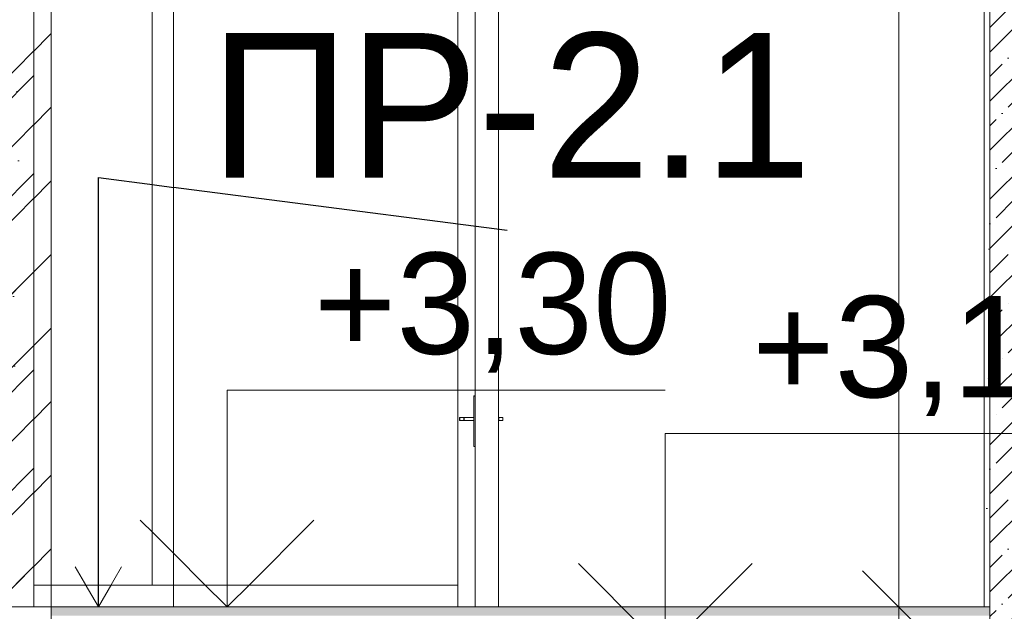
# Model space of a CAD drawing. Header units: millimetres. Extents: x -7244646 to -5701154, y 5723682 to 6071635.
# Tile 29 of 256: x -6397273 to -6393869, y 5743094 to 5745140. Entities that reach past the tile are written whole.
import ezdxf

# ---------------------------------------------------------------- set-up
doc = ezdxf.new("R2010")
doc.units = ezdxf.units.MM
doc.header["$MEASUREMENT"] = 0
doc.set_wipeout_variables(frame=1)
doc.linetypes.add('Wipeout_Contour', pattern=[1000, 0, -1000])
for name, color, linetype, lineweight in [('0_Ном._пера__1', 7, 'Continuous', 0), ('0_Ном._пера__120', 7, 'Continuous', 0), ('АР-Стены_внутренние_пилоны.АР_Ном._пера__1', 7, 'Continuous', 0), ('АР-Стены_внутренние_пилоны.АР_Ном._пера__120', 7, 'Continuous', 0), ('АР-Стены_Наружные ВИТРАЖ_Ном._пера__120', 7, 'Continuous', 0), ('АР-Стены_Перегородки_межквартирные_200.АР_Ном._пера__1', 7, 'Continuous', 0), ('АР-Стены_Перегородки_межквартирные_200.АР_Ном._пера__120', 7, 'Continuous', 0), ('АР-Чертеж-Размеры.АР_Ном._пера__1', 7, 'Continuous', 0), ('АР-Чертеж-Размеры.АР_Ном._пера__120', 7, 'Continuous', 0), ('АР-Чертеж-Размеры.АР_Ном._пера__141', 7, 'Continuous', 5), ('Перекрытие_Ном._пера__1', 7, 'Continuous', 0), ('Перекрытие_Ном._пера__120', 7, 'Continuous', 0)]:
    doc.layers.add(name, color=color, linetype=linetype, lineweight=lineweight)
for name, color, linetype in [('АР-Стены_Наружные ВИТРАЖ', 7, 'Continuous'), ('АР-Стены_Перегородки_межквартирные_200.АР', 7, 'Continuous'), ('АР-Чертеж-Размеры.АР', 7, 'Continuous')]:
    doc.layers.add(name, color=color, linetype=linetype)
doc.styles.add('РЎР“Р•РќР•Р\xa0Р\x98Р\xa0_РЎРўР\x98Р›Р¬_1', font='GOTHIC.TTF')
doc.styles.add('РЎР“Р•РќР•Р\xa0Р\x98Р\xa0_РЎРўР\x98Р›Р¬_2', font='arial.ttf')
doc.dimstyles.new('СГЕНЕРИР_СТИЛЬ__1', dxfattribs={"dimtxt": 500, "dimasz": 237.5, "dimexe": 0.18, "dimexo": 43263.067461, "dimgap": 0, "dimtad": 1, "dimlfac": 0.001, "dimzin": 0, "dimdsep": 46, "dimtxsty": 'РЎР“Р•РќР•Р\xa0Р\x98Р\xa0_РЎРўР\x98Р›Р¬_2', "dimblk": 'ARROWHEAD_6', "dimblk1": 'ARROWHEAD_6', "dimblk2": 'ARROWHEAD_6', "dimcen": 0.09, "dimclrd": 7, "dimclre": 7, "dimclrt": 7, "dimadec": 0, "dimazin": 0, "dimtfac": 1, "dimtdec": 4, "dimtmove": 2, "dimatfit": 3, "dimfxl": 1, "dimtolj": 1, "dimtzin": 0, "dimarcsym": 0})
doc.dimstyles.new('СГЕНЕРИР_СТИЛЬ__11', dxfattribs={"dimtxt": 0.18, "dimasz": 152, "dimexe": 0.18, "dimexo": 0.0625, "dimgap": 0, "dimtad": 0, "dimtih": 1, "dimtoh": 1, "dimdec": 4, "dimzin": 0, "dimdsep": 46, "dimcen": 0.09, "dimadec": 0, "dimazin": 0, "dimtfac": 1, "dimtdec": 4, "dimtmove": 0, "dimatfit": 3, "dimldrblk": 'ARROWHEAD_14', "dimfxl": 1, "dimtolj": 1, "dimtzin": 0, "dimarcsym": 0})
doc.dimstyles.new('СГЕНЕРИР_СТИЛЬ__7', dxfattribs={"dimtxt": 300, "dimasz": 237.5, "dimexe": 0.18, "dimexo": 0.0625, "dimgap": 0, "dimtad": 1, "dimlfac": 0.001, "dimzin": 0, "dimdsep": 46, "dimtxsty": 'РЎР“Р•РќР•Р\xa0Р\x98Р\xa0_РЎРўР\x98Р›Р¬_2', "dimblk": 'ARROWHEAD_6', "dimblk1": 'ARROWHEAD_6', "dimblk2": 'ARROWHEAD_6', "dimcen": 0.09, "dimse1": 1, "dimse2": 1, "dimclrd": 7, "dimclre": 7, "dimclrt": 7, "dimadec": 0, "dimazin": 0, "dimtfac": 1, "dimtdec": 4, "dimtmove": 2, "dimatfit": 3, "dimfxl": 1, "dimtolj": 1, "dimtzin": 0, "dimarcsym": 0})

# ---------------------------------------------------------------- blocks, each defined once
blk = doc.blocks.new('*D52', base_point=(-7387333.1, 5739809.2))
at = {"layer": 'АР-Чертеж-Размеры.АР_Ном._пера__1', "color": 7, "linetype": 'Continuous', "lineweight": 0, "transparency": 16777216}
for p, q in [((-6411439.3, 5858499.2), (-6411439.3, 5858686.7)), ((-6411314.3, 5858374.2), (-6411564.3, 5858624.2)), ((-6388218.7, 5858499.2), (-6411673.7, 5858499.2)), ((-6411439.3, 5738589.2), (-6411439.3, 5858499.2)), ((-6411564.3, 5738714.2), (-6411314.3, 5738464.2)), ((-6411204.9, 5738589.2), (-6411673.7, 5738589.2)), ((-6411439.3, 5738401.7), (-6411439.3, 5738589.2))]:
    blk.add_line(p, q, dxfattribs=at)
at = {"layer": 'АР-Чертеж-Размеры.АР_Ном._пера__1', "color": 7, "lineweight": 0, "transparency": 16777216, "insert": (-6411889.3, 5853972.3), "char_height": 500, "attachment_point": 7, "rotation": 90, "style": 'РЎР“Р•РќР•Р\xa0Р\x98Р\xa0_РЎРўР\x98Р›Р¬_2'}
blk.add_mtext('\\A1;{\\pql;\\fArial|b0|i0|c204|p0;\\W1.000000;119,91}', dxfattribs=at)
blk = doc.blocks.new('ARROWHEAD_6')
at = {"color": 0, "linetype": 'Continuous', "lineweight": 0}
for p, q in [((-0.5, -0.5), (0.5, 0.5)), ((0, 0), (-1, 0))]:
    blk.add_line(p, q, dxfattribs=at)
blk = doc.blocks.new('Линейный Размер_7_3', base_point=(-6396556.1, 5743109))
at = {"layer": 'АР-Чертеж-Размеры.АР_Ном._пера__1', "color": 7, "linetype": 'Continuous', "lineweight": 0}
for q in [(-6396781.1, 5743109), (-6396331.1, 5743109)]:
    blk.add_line((-6396556.1, 5743109), q, dxfattribs=at)
at = {"layer": 'АР-Чертеж-Размеры.АР_Ном._пера__141', "color": 7, "linetype": 'Continuous', "lineweight": 5}
for p, q in [((-6396556.1, 5743109), (-6396556.1, 5743859)), ((-6396556.1, 5743859), (-6395041.6, 5743859)), ((-6396556.1, 5743109), (-6396856.1, 5743409)), ((-6396256.1, 5743409), (-6396556.1, 5743109))]:
    blk.add_line(p, q, dxfattribs=at)
at = {"layer": 'АР-Чертеж-Размеры.АР_Ном._пера__120', "color": 7, "lineweight": 0, "insert": (-6396256.1, 5743919), "char_height": 350, "attachment_point": 7, "style": 'РЎР“Р•РќР•Р\xa0Р\x98Р\xa0_РЎРўР\x98Р›Р¬_2'}
blk.add_mtext('\\A1;{\\pql;\\fArial|b0|i0|c204|p0;\\W1.000000;+3,30}', dxfattribs=at)
blk = doc.blocks.new('Линейный Размер_59_3', base_point=(-6395041.1, 5742959))
at = {"layer": 'АР-Чертеж-Размеры.АР_Ном._пера__1', "color": 7, "linetype": 'Continuous', "lineweight": 0}
for q in [(-6395266.1, 5742959), (-6394816.1, 5742959)]:
    blk.add_line((-6395041.1, 5742959), q, dxfattribs=at)
at = {"layer": 'АР-Чертеж-Размеры.АР_Ном._пера__141', "color": 7, "linetype": 'Continuous', "lineweight": 5}
for p, q in [((-6395041.1, 5742959), (-6395041.1, 5743709)), ((-6395041.1, 5743709), (-6393526.6, 5743709)), ((-6395041.1, 5742959), (-6395341.1, 5743259)), ((-6394741.1, 5743259), (-6395041.1, 5742959))]:
    blk.add_line(p, q, dxfattribs=at)
at = {"layer": 'АР-Чертеж-Размеры.АР_Ном._пера__120', "color": 7, "lineweight": 0, "insert": (-6394741.1, 5743769), "char_height": 350, "attachment_point": 7, "style": 'РЎР“Р•РќР•Р\xa0Р\x98Р\xa0_РЎРўР\x98Р›Р¬_2'}
blk.add_mtext('\\A1;{\\pql;\\fArial|b0|i0|c204|p0;\\W1.000000;+3,15}', dxfattribs=at)
blk = doc.blocks.new('*D686', base_point=(-7387333.1, 5739809.2))
at = {"layer": 'АР-Чертеж-Размеры.АР_Ном._пера__1', "color": 7, "linetype": 'Continuous', "lineweight": 0, "transparency": 16777216}
for p, q in [((-6394233.6, 5747009.2), (-6394233.6, 5747196.7)), ((-6393999.2, 5747009.2), (-6394468, 5747009.2)), ((-6394233.6, 5743109.2), (-6394233.6, 5747009.2)), ((-6393999.2, 5743109.2), (-6394468, 5743109.2)), ((-6394233.6, 5742921.7), (-6394233.6, 5743109.2))]:
    blk.add_line(p, q, dxfattribs=at)
at = {"layer": 'АР-Чертеж-Размеры.АР_Ном._пера__141', "color": 7, "linetype": 'Continuous', "lineweight": 5, "transparency": 16777216}
for p, q in [((-6394108.6, 5746884.2), (-6394358.6, 5747134.2)), ((-6394358.6, 5743234.2), (-6394108.6, 5742984.2))]:
    blk.add_line(p, q, dxfattribs=at)
at = {"layer": 'АР-Чертеж-Размеры.АР_Ном._пера__120', "color": 7, "lineweight": 0, "transparency": 16777216, "insert": (-6394293.6, 5745411.8), "char_height": 300, "attachment_point": 7, "rotation": 90, "style": 'РЎР“Р•РќР•Р\xa0Р\x98Р\xa0_РЎРўР\x98Р›Р¬_2'}
blk.add_mtext('\\A1;{\\pql;\\fArial|b0|i0|c204|p0;\\W1.000000;3,90}', dxfattribs=at)
blk = doc.blocks.new('ARROWHEAD_14')
at = {"color": 0, "linetype": 'Continuous', "lineweight": 0}
blk.add_line((0, 0), (-1, 0), dxfattribs=at)
at = {"color": 0, "linetype": 'Continuous', "lineweight": 0, "flags": 128}
blk.add_lwpolyline([(-0.9093, 0.525), (0, 0), (-0.9093, -0.525)], dxfattribs=at)

msp = doc.modelspace()

# ---------------------------------------------------------------- hatches: boundary and pattern name
at = {"layer": 'АР-Стены_внутренние_пилоны.АР_Ном._пера__1', "linetype": 'Continuous', "lineweight": 0}
h = msp.add_hatch(dxfattribs=at)
h.set_pattern_fill('ЖЕЛЕЗОБЕТОН__PROJECT__0003', style=0, pattern_type=2)
h.set_pattern_definition([(45, (-7387333.12, 5739809.18), (-84.852814, 84.852814), []), (45, (-7387375.54, 5739851.61), (-84.852814, 84.852814), [90, -30, 0, -30])])
h.paths.add_polyline_path([(-6393918.823, 5741309.005), (-6393618.823, 5741309.005), (-6393618.823, 5743239.18), (-6393618.823, 5743439.18), (-6393618.823, 5746709.18), (-6393918.823, 5746709.18)])
h = msp.add_hatch(dxfattribs=at)
h.set_pattern_fill('ШТУКАТУРКА__ГИПС_01_0003', style=0, pattern_type=2)
h.set_pattern_definition([(45, (-7387333.12, 5740159.18), (-111.369318, 111.369318), [0, -105, 0, -157.5]), (110, (-7386983.12, 5740159.18), (148.001588, 53.868173), [0, -77, 0, -133])])
h.paths.add_polyline_path([(-6393918.823, 5746209.18), (-6393938.823, 5746209.18), (-6393938.823, 5743109.18), (-6393918.823, 5743109.18)])

# ---------------------------------------------------------------- linework, layer by layer
at = {"layer": 'АР-Стены_внутренние_пилоны.АР_Ном._пера__120', "color": 7, "linetype": 'Continuous', "lineweight": 0}
for p in [(-6393938.823, 5746209.18), (-6393918.823, 5743109.18)]:
    msp.add_line(p, (-6393938.823, 5743109.18), dxfattribs=at)
at = {"layer": 'АР-Стены_внутренние_пилоны.АР_Ном._пера__120', "color": 7, "linetype": 'Continuous', "lineweight": 5}
msp.add_line((-6393918.823, 5746209.18), (-6393918.823, 5742959.005), dxfattribs=at)

# ---------------------------------------------------------------- block references
at = {"layer": 'АР-Чертеж-Размеры.АР', "color": 7, "linetype": 'Continuous', "lineweight": 0}
msp.add_blockref('Линейный Размер_59_3', (-6395041.117, 5742959.005), dxfattribs=at)

# ---------------------------------------------------------------- dimensions: what is measured, and where the dimension line sits
dim = msp.add_linear_dim(base=(-6394233.581, 5747009.18), p1=(-6393938.823, 5743109.18), p2=(-6394579.527, 5747009.18), angle=90, dimstyle='СГЕНЕРИР_СТИЛЬ__7', dxfattribs=at)
dim.commit()
dim.dimension.update_dxf_attribs({"geometry": '*D686', "text_midpoint": (-6394443.581, 5745800.129), "dimtype": 160, "text_rotation": 90})

# ---------------------------------------------------------------- wipeouts: each hides what was drawn before it
at = {"color": 254, "linetype": 'Wipeout_Contour', "lineweight": 0, "ltscale": 34385107.44186289}
msp.add_wipeout([(-6395757.821, 5743184.005), (-6396778.121, 5743184.005), (-6396778.121, 5743109.005), (-6395757.821, 5743109.005)], dxfattribs=at).dxf.layer = 'АР-Стены_Наружные ВИТРАЖ'
at = {"color": 254, "linetype": 'Wipeout_Contour', "lineweight": 0, "ltscale": 34384807.92531538}
msp.add_wipeout([(-6395617.822, 5743754.005), (-6395616.832, 5743754.005), (-6395616.832, 5743764.005), (-6395617.822, 5743764.005)], dxfattribs=at).dxf.layer = 'АР-Стены_Перегородки_межквартирные_200.АР'
at = {"color": 254, "linetype": 'Wipeout_Contour', "lineweight": 0, "ltscale": 34384803.55982932}
msp.add_wipeout([(-6395697.822, 5743664.005), (-6395697.822, 5743665.908), (-6395702.822, 5743665.908), (-6395702.822, 5743664.005)], dxfattribs=at).dxf.layer = 'АР-Стены_Перегородки_межквартирные_200.АР'

# ---------------------------------------------------------------- next in the draw order: wipeouts: each hides what was drawn before it
at = {"color": 254, "linetype": 'Wipeout_Contour', "lineweight": 0, "ltscale": 34387289.32967594}
msp.add_wipeout([(-6397223.975, 5743109.005), (-6396778.121, 5743109.005), (-6396778.121, 5743184.005), (-6397223.975, 5743184.005)], dxfattribs=at).dxf.layer = 'АР-Стены_Наружные ВИТРАЖ'
at = {"color": 254, "linetype": 'Wipeout_Contour', "lineweight": 0, "ltscale": 34384802.25956231}
msp.add_wipeout([(-6395616.832, 5743764.005), (-6395616.832, 5743754.005), (-6395614.014, 5743754.005), (-6395614.014, 5743764.005)], dxfattribs=at).dxf.layer = 'АР-Стены_Перегородки_межквартирные_200.АР'
at = {"color": 254, "linetype": 'Wipeout_Contour', "lineweight": 0, "ltscale": 34384813.3448764}
msp.add_wipeout([(-6395697.822, 5743665.908), (-6395697.822, 5743671.328), (-6395702.822, 5743671.328), (-6395702.822, 5743665.908)], dxfattribs=at).dxf.layer = 'АР-Стены_Перегородки_межквартирные_200.АР'

# ---------------------------------------------------------------- next in the draw order: hatches: boundary and pattern name
at = {"layer": 'Перекрытие_Ном._пера__1', "linetype": 'Continuous', "lineweight": 0, "true_color": 0x000000}
msp.add_hatch(color=18, dxfattribs=at).paths.add_polyline_path([(-6393918.823, 5743079.005), (-6393918.823, 5743109.005), (-6397163.975, 5743109.005), (-6397163.975, 5743079.005)])

# ---------------------------------------------------------------- next in the draw order: linework, layer by layer
at = {"layer": 'АР-Стены_Перегородки_межквартирные_200.АР_Ном._пера__120', "color": 7, "linetype": 'Continuous', "lineweight": 5}
msp.add_line((-6397223.975, 5743109.005), (-6397363.975, 5743109.005), dxfattribs=at)
at = {"layer": 'Перекрытие_Ном._пера__120', "color": 7, "linetype": 'Continuous', "lineweight": 0}
msp.add_line((-6393918.823, 5743109.005), (-6397223.975, 5743109.005), dxfattribs=at)

# ---------------------------------------------------------------- next in the draw order: wipeouts: each hides what was drawn before it
at = {"color": 254, "linetype": 'Wipeout_Contour', "lineweight": 0, "ltscale": 34390042.34448863}
msp.add_wipeout([(-6396816.706, 5743184.005), (-6396815.185, 5743184.005), (-6396815.185, 5745581.505), (-6396816.706, 5745581.505)], dxfattribs=at).dxf.layer = 'АР-Стены_Наружные ВИТРАЖ'
at = {"color": 254, "linetype": 'Wipeout_Contour', "lineweight": 0, "ltscale": 34384791.79060587}
msp.add_wipeout([(-6395614.014, 5743764.005), (-6395614.014, 5743754.005), (-6395609.797, 5743754.005), (-6395609.797, 5743764.005)], dxfattribs=at).dxf.layer = 'АР-Стены_Перегородки_межквартирные_200.АР'
at = {"color": 254, "linetype": 'Wipeout_Contour', "lineweight": 0, "ltscale": 34384831.42527157}
msp.add_wipeout([(-6395697.822, 5743671.328), (-6395697.822, 5743679.438), (-6395702.822, 5743679.438), (-6395702.822, 5743671.328)], dxfattribs=at).dxf.layer = 'АР-Стены_Перегородки_межквартирные_200.АР'

# ---------------------------------------------------------------- next in the draw order: wipeouts: each hides what was drawn before it
at = {"color": 254, "linetype": 'Wipeout_Contour', "lineweight": 0, "ltscale": 34389979.89282274}
msp.add_wipeout([(-6396815.186, 5745619.006), (-6396815.185, 5743184.005), (-6396741.057, 5743184.005), (-6396741.057, 5745619.006)], dxfattribs=at).dxf.layer = 'АР-Стены_Наружные ВИТРАЖ'
at = {"color": 254, "linetype": 'Wipeout_Contour', "lineweight": 0, "ltscale": 34384778.11225234}
msp.add_wipeout([(-6395609.797, 5743764.005), (-6395609.797, 5743754.005), (-6395604.822, 5743754.005), (-6395604.822, 5743764.005)], dxfattribs=at).dxf.layer = 'АР-Стены_Перегородки_межквартирные_200.АР'
at = {"color": 254, "linetype": 'Wipeout_Contour', "lineweight": 0, "ltscale": 34384855.04845092}
msp.add_wipeout([(-6395697.822, 5743679.438), (-6395697.822, 5743689.005), (-6395702.822, 5743689.005), (-6395702.822, 5743679.438)], dxfattribs=at).dxf.layer = 'АР-Стены_Перегородки_межквартирные_200.АР'

# ---------------------------------------------------------------- next in the draw order: linework, layer by layer
at = {"layer": 'АР-Стены_Перегородки_межквартирные_200.АР_Ном._пера__120', "color": 7, "linetype": 'Continuous', "lineweight": 0}
for p, q in [((-6395702.822, 5743665.908), (-6395702.822, 5743671.328)), ((-6395702.822, 5743664.005), (-6395702.822, 5743665.908)), ((-6395697.822, 5743664.005), (-6395702.822, 5743664.005))]:
    msp.add_line(p, q, dxfattribs=at)

# ---------------------------------------------------------------- next in the draw order: wipeouts: each hides what was drawn before it
at = {"color": 254, "linetype": 'Wipeout_Contour', "lineweight": 0, "ltscale": 34390650.65745844}
msp.add_wipeout([(-6397223.975, 5745581.505), (-6397223.975, 5743184.005), (-6396816.706, 5743184.005), (-6396816.706, 5745581.505)], dxfattribs=at).dxf.layer = 'АР-Стены_Наружные ВИТРАЖ'
at = {"color": 254, "linetype": 'Wipeout_Contour', "lineweight": 0, "ltscale": 34385034.87542193}
msp.add_wipeout([(-6395697.822, 5743689.005), (-6395697.822, 5743814.005), (-6395702.822, 5743814.005), (-6395702.822, 5743689.005)], dxfattribs=at).dxf.layer = 'АР-Стены_Перегородки_межквартирные_200.АР'
at = {"color": 254, "linetype": 'Wipeout_Contour', "lineweight": 0, "ltscale": 34384767.73356314}
msp.add_wipeout([(-6395604.822, 5743764.005), (-6395604.822, 5743754.005), (-6395602.822, 5743754.005), (-6395602.822, 5743764.005)], dxfattribs=at).dxf.layer = 'АР-Стены_Перегородки_межквартирные_200.АР'

# ---------------------------------------------------------------- next in the draw order: hatches: boundary and pattern name
at = {"layer": 'АР-Стены_внутренние_пилоны.АР_Ном._пера__1', "linetype": 'Continuous', "lineweight": 0}
h = msp.add_hatch(dxfattribs=at)
h.set_pattern_fill('БЛОКИ_БЕТОННЫЕ_ЭФФЕКТИВН_7A', style=0, pattern_type=2)
h.set_pattern_definition([(45, (-7387333.12, 5739809.18), (-127.279217, 127.279217), [])])
h.paths.add_polyline_path([(-6397163.975, 5742959.005), (-6397163.975, 5746709.18), (-6397363.975, 5746709.18), (-6397363.975, 5742959.005)])
at = {"layer": 'АР-Стены_Перегородки_межквартирные_200.АР_Ном._пера__1', "linetype": 'Continuous', "lineweight": 0}
h = msp.add_hatch(dxfattribs=at)
h.set_pattern_fill('БУТ__50__0003', style=0, pattern_type=2)
h.set_pattern_definition([(45, (-7387333.12, 5739809.18), (-169.70563, 169.70563), []), (90, (-7387502.82, 5739978.89), (-216, 0), [0, -144, 0, -216]), (155, (-7387333.12, 5740148.6), (91.285545, 195.76248), [0, -105.6, 0, -182.4])])
h.paths.add_polyline_path([(-6397223.975, 5743109.005), (-6397223.975, 5746509.18), (-6397363.975, 5746509.18), (-6397363.975, 5743109.005)])

# ---------------------------------------------------------------- next in the draw order: linework, layer by layer
at = {"layer": 'АР-Стены_внутренние_пилоны.АР_Ном._пера__120', "color": 7, "linetype": 'Continuous', "lineweight": 5, "flags": 128}
msp.add_lwpolyline([(-6397163.975, 5742959.005), (-6397163.975, 5746709.18), (-6397363.975, 5746709.18), (-6397363.975, 5742959.005)], close=True, dxfattribs=at)
at = {"layer": 'АР-Стены_Наружные ВИТРАЖ_Ном._пера__120', "color": 7, "linetype": 'Continuous', "lineweight": 0}
for p, q in [((-6396815.185, 5743184.005), (-6396815.185, 5745581.505)), ((-6397223.975, 5743184.005), (-6396815.185, 5743184.005)), ((-6396815.185, 5743184.005), (-6396778.121, 5743184.005))]:
    msp.add_line(p, q, dxfattribs=at)
at = {"layer": 'АР-Стены_Перегородки_межквартирные_200.АР_Ном._пера__120', "color": 7, "linetype": 'Continuous', "lineweight": 5}
msp.add_line((-6397223.975, 5746509.18), (-6397223.975, 5743109.005), dxfattribs=at)
at = {"layer": 'АР-Стены_Перегородки_межквартирные_200.АР_Ном._пера__120', "color": 7, "linetype": 'Continuous', "lineweight": 0}
for p, q in [((-6395617.822, 5743764.005), (-6395616.832, 5743764.005)), ((-6395616.832, 5743764.005), (-6395614.014, 5743764.005)), ((-6395614.014, 5743764.005), (-6395609.797, 5743764.005)), ((-6395609.797, 5743764.005), (-6395604.822, 5743764.005)), ((-6395604.822, 5743764.005), (-6395602.822, 5743764.005)), ((-6395602.822, 5743764.005), (-6395602.822, 5743754.005)), ((-6395617.822, 5743754.005), (-6395616.832, 5743754.005)), ((-6395616.832, 5743754.005), (-6395614.014, 5743754.005)), ((-6395614.014, 5743754.005), (-6395609.797, 5743754.005)), ((-6395609.797, 5743754.005), (-6395604.822, 5743754.005)), ((-6395604.822, 5743754.005), (-6395602.822, 5743754.005)), ((-6395702.822, 5743679.438), (-6395702.822, 5743689.005)), ((-6395702.822, 5743671.328), (-6395702.822, 5743679.438))]:
    msp.add_line(p, q, dxfattribs=at)
at = {"layer": 'АР-Стены_Перегородки_межквартирные_200.АР_Ном._пера__120', "color": 7, "linetype": 'Continuous', "lineweight": 0, "flags": 128}
msp.add_lwpolyline([(-6395617.822, 5745309.18), (-6395617.822, 5745234.18), (-6395617.822, 5743109.005)], dxfattribs=at)

# ---------------------------------------------------------------- next in the draw order: wipeouts: each hides what was drawn before it
at = {"color": 254, "linetype": 'Wipeout_Contour', "lineweight": 0, "ltscale": 34385214.70254089}
msp.add_wipeout([(-6395697.822, 5743814.005), (-6395697.822, 5743823.572), (-6395702.822, 5743823.572), (-6395702.822, 5743814.005)], dxfattribs=at).dxf.layer = 'АР-Стены_Перегородки_межквартирные_200.АР'
at = {"color": 254, "linetype": 'Wipeout_Contour', "lineweight": 0, "ltscale": 34385107.00065203}
msp.add_wipeout([(-6395702.822, 5743764.005), (-6395732.822, 5743764.005), (-6395732.822, 5743754.005), (-6395702.822, 5743754.005)], dxfattribs=at).dxf.layer = 'АР-Стены_Перегородки_межквартирные_200.АР'

# ---------------------------------------------------------------- next in the draw order: wipeouts: each hides what was drawn before it
at = {"color": 254, "linetype": 'Wipeout_Contour', "lineweight": 0, "ltscale": 34385238.32602747}
msp.add_wipeout([(-6395697.822, 5743823.572), (-6395697.822, 5743831.683), (-6395702.822, 5743831.683), (-6395702.822, 5743823.572)], dxfattribs=at).dxf.layer = 'АР-Стены_Перегородки_межквартирные_200.АР'
at = {"color": 254, "linetype": 'Wipeout_Contour', "lineweight": 0, "ltscale": 34385154.48847157}
msp.add_wipeout([(-6395732.822, 5743764.005), (-6395734.735, 5743764.005), (-6395734.735, 5743754.005), (-6395732.822, 5743754.005)], dxfattribs=at).dxf.layer = 'АР-Стены_Перегородки_межквартирные_200.АР'

# ---------------------------------------------------------------- next in the draw order: linework, layer by layer
at = {"layer": 'АР-Стены_Перегородки_межквартирные_200.АР_Ном._пера__120', "color": 7, "linetype": 'Continuous', "lineweight": 0}
msp.add_line((-6395702.822, 5743689.005), (-6395702.822, 5743814.005), dxfattribs=at)

# ---------------------------------------------------------------- next in the draw order: wipeouts: each hides what was drawn before it
at = {"color": 254, "linetype": 'Wipeout_Contour', "lineweight": 0, "ltscale": 34385256.40666486}
msp.add_wipeout([(-6395697.822, 5743831.683), (-6395697.822, 5743837.102), (-6395702.822, 5743837.102), (-6395702.822, 5743831.683)], dxfattribs=at).dxf.layer = 'АР-Стены_Перегородки_межквартирные_200.АР'
at = {"color": 254, "linetype": 'Wipeout_Contour', "lineweight": 0, "ltscale": 34385159.74942622}
msp.add_wipeout([(-6395734.735, 5743764.005), (-6395736.357, 5743764.005), (-6395736.357, 5743754.005), (-6395734.735, 5743754.005)], dxfattribs=at).dxf.layer = 'АР-Стены_Перегородки_межквартирные_200.АР'

# ---------------------------------------------------------------- next in the draw order: wipeouts: each hides what was drawn before it
at = {"color": 254, "linetype": 'Wipeout_Contour', "lineweight": 0, "ltscale": 34385266.1918276}
msp.add_wipeout([(-6395697.822, 5743837.102), (-6395697.822, 5743839.005), (-6395702.822, 5743839.005), (-6395702.822, 5743837.102)], dxfattribs=at).dxf.layer = 'АР-Стены_Перегородки_межквартирные_200.АР'
at = {"color": 254, "linetype": 'Wipeout_Contour', "lineweight": 0, "ltscale": 34385163.77598888}
msp.add_wipeout([(-6395736.357, 5743764.005), (-6395737.441, 5743764.005), (-6395737.441, 5743754.005), (-6395736.357, 5743754.005)], dxfattribs=at).dxf.layer = 'АР-Стены_Перегородки_межквартирные_200.АР'

# ---------------------------------------------------------------- next in the draw order: linework, layer by layer
at = {"layer": 'АР-Стены_Перегородки_межквартирные_200.АР_Ном._пера__120', "color": 7, "linetype": 'Continuous', "lineweight": 0}
for p, q in [((-6395702.822, 5743837.102), (-6395702.822, 5743839.005)), ((-6395697.822, 5743839.005), (-6395702.822, 5743839.005)), ((-6395702.822, 5743831.683), (-6395702.822, 5743837.102)), ((-6395702.822, 5743823.572), (-6395702.822, 5743831.683)), ((-6395702.822, 5743814.005), (-6395702.822, 5743823.572))]:
    msp.add_line(p, q, dxfattribs=at)
at = {"layer": 'АР-Стены_Перегородки_межквартирные_200.АР_Ном._пера__120', "color": 7, "linetype": 'Continuous', "lineweight": 0, "flags": 128}
msp.add_lwpolyline([(-6395697.822, 5745309.18), (-6395697.822, 5745234.18), (-6395697.822, 5743109.005)], dxfattribs=at)

# ---------------------------------------------------------------- next in the draw order: wipeouts: each hides what was drawn before it
at = {"color": 254, "linetype": 'Wipeout_Contour', "lineweight": 0, "ltscale": 34385165.95515148}
msp.add_wipeout([(-6395737.441, 5743764.005), (-6395737.822, 5743764.005), (-6395737.822, 5743754.005), (-6395737.441, 5743754.005)], dxfattribs=at).dxf.layer = 'АР-Стены_Перегородки_межквартирные_200.АР'

# ---------------------------------------------------------------- next in the draw order: wipeouts: each hides what was drawn before it
at = {"color": 254, "linetype": 'Wipeout_Contour', "lineweight": 0, "ltscale": 34385167.99420825}
msp.add_wipeout([(-6395738.811, 5743764.005), (-6395738.811, 5743754.005), (-6395737.822, 5743754.005), (-6395737.822, 5743764.005)], dxfattribs=at).dxf.layer = 'АР-Стены_Перегородки_межквартирные_200.АР'

# ---------------------------------------------------------------- next in the draw order: wipeouts: each hides what was drawn before it
at = {"color": 254, "linetype": 'Wipeout_Contour', "lineweight": 0, "ltscale": 34385173.6600323}
msp.add_wipeout([(-6395738.811, 5743764.005), (-6395741.629, 5743764.005), (-6395741.629, 5743754.005), (-6395738.811, 5743754.005)], dxfattribs=at).dxf.layer = 'АР-Стены_Перегородки_межквартирные_200.АР'

# ---------------------------------------------------------------- next in the draw order: wipeouts: each hides what was drawn before it
at = {"color": 254, "linetype": 'Wipeout_Contour', "lineweight": 0, "ltscale": 34385184.12909994}
msp.add_wipeout([(-6395741.629, 5743764.005), (-6395745.847, 5743764.005), (-6395745.847, 5743754.005), (-6395741.629, 5743754.005)], dxfattribs=at).dxf.layer = 'АР-Стены_Перегородки_межквартирные_200.АР'

# ---------------------------------------------------------------- next in the draw order: wipeouts: each hides what was drawn before it
at = {"color": 254, "linetype": 'Wipeout_Contour', "lineweight": 0, "ltscale": 34385197.80759324}
msp.add_wipeout([(-6395745.847, 5743764.005), (-6395750.822, 5743764.005), (-6395750.822, 5743754.005), (-6395745.847, 5743754.005)], dxfattribs=at).dxf.layer = 'АР-Стены_Перегородки_межквартирные_200.АР'

# ---------------------------------------------------------------- next in the draw order: linework, layer by layer
at = {"layer": 'АР-Стены_Перегородки_межквартирные_200.АР_Ном._пера__120', "color": 7, "linetype": 'Continuous', "lineweight": 0}
for p, q in [((-6395702.822, 5743764.005), (-6395732.822, 5743764.005)), ((-6395702.822, 5743754.005), (-6395732.822, 5743754.005))]:
    msp.add_line(p, q, dxfattribs=at)

# ---------------------------------------------------------------- next in the draw order: wipeouts: each hides what was drawn before it
at = {"color": 254, "linetype": 'Wipeout_Contour', "lineweight": 0, "ltscale": 34385208.18638807}
msp.add_wipeout([(-6395750.822, 5743764.005), (-6395752.822, 5743764.005), (-6395752.822, 5743754.005), (-6395750.822, 5743754.005)], dxfattribs=at).dxf.layer = 'АР-Стены_Перегородки_межквартирные_200.АР'

# ---------------------------------------------------------------- next in the draw order: linework, layer by layer
at = {"layer": 'АР-Стены_Перегородки_межквартирные_200.АР_Ном._пера__120', "color": 7, "linetype": 'Continuous', "lineweight": 0}
for p, q in [((-6395737.822, 5743764.005), (-6395738.811, 5743764.005)), ((-6395737.441, 5743764.005), (-6395737.822, 5743764.005)), ((-6395737.822, 5743764.005), (-6395737.822, 5743754.005)), ((-6395736.357, 5743764.005), (-6395737.441, 5743764.005)), ((-6395734.735, 5743764.005), (-6395736.357, 5743764.005)), ((-6395732.822, 5743764.005), (-6395734.735, 5743764.005)), ((-6395737.822, 5743754.005), (-6395738.811, 5743754.005)), ((-6395737.441, 5743754.005), (-6395737.822, 5743754.005)), ((-6395736.357, 5743754.005), (-6395737.441, 5743754.005)), ((-6395734.735, 5743754.005), (-6395736.357, 5743754.005)), ((-6395732.822, 5743754.005), (-6395734.735, 5743754.005))]:
    msp.add_line(p, q, dxfattribs=at)

# ---------------------------------------------------------------- next in the draw order: wipeouts: each hides what was drawn before it
at = {"color": 254, "linetype": 'Wipeout_Contour', "lineweight": 0, "ltscale": 51582415.3814677}
msp.add_wipeout([(-6396741.057, 5745581.505), (-6396741.057, 5743184.005), (-6395757.821, 5743184.005), (-6395757.821, 5744371.26), (-6395757.822, 5745309.18), (-6395757.822, 5745581.505)], dxfattribs=at).dxf.layer = 'АР-Стены_Наружные ВИТРАЖ'

# ---------------------------------------------------------------- next in the draw order: linework, layer by layer
at = {"layer": '0_Ном._пера__1', "color": 7, "linetype": 'Continuous', "lineweight": 0}
msp.add_line((-6396741.057, 5743109.005), (-6396741.057, 5746709.18), dxfattribs=at)
at = {"layer": 'АР-Стены_Наружные ВИТРАЖ_Ном._пера__120', "color": 7, "linetype": 'Continuous', "lineweight": 0}
for p, q in [((-6396741.057, 5743184.005), (-6396741.057, 5745581.505)), ((-6396778.121, 5743184.005), (-6396741.057, 5743184.005)), ((-6396741.057, 5743184.005), (-6395757.821, 5743184.005))]:
    msp.add_line(p, q, dxfattribs=at)
at = {"layer": 'АР-Стены_Перегородки_межквартирные_200.АР_Ном._пера__120', "color": 7, "linetype": 'Continuous', "lineweight": 0}
for p, q in [((-6395757.821, 5743109.005), (-6395757.821, 5745309.18)), ((-6395750.822, 5743764.005), (-6395752.822, 5743764.005)), ((-6395752.822, 5743764.005), (-6395752.822, 5743754.005)), ((-6395745.847, 5743764.005), (-6395750.822, 5743764.005)), ((-6395741.629, 5743764.005), (-6395745.847, 5743764.005)), ((-6395738.811, 5743764.005), (-6395741.629, 5743764.005)), ((-6395750.822, 5743754.005), (-6395752.822, 5743754.005)), ((-6395745.847, 5743754.005), (-6395750.822, 5743754.005)), ((-6395741.629, 5743754.005), (-6395745.847, 5743754.005)), ((-6395738.811, 5743754.005), (-6395741.629, 5743754.005))]:
    msp.add_line(p, q, dxfattribs=at)

# ---------------------------------------------------------------- next in the draw order: block references
at = {"layer": 'АР-Чертеж-Размеры.АР', "color": 7, "linetype": 'Continuous', "lineweight": 0}
msp.add_blockref('Линейный Размер_7_3', (-6396556.1, 5743109.005), dxfattribs=at)

# ---------------------------------------------------------------- next in the draw order: texts
at = {"layer": '0_Ном._пера__120', "color": 7, "linetype": 'Continuous', "lineweight": 0, "insert": (-6394535.734, 5744593.404), "char_height": 500, "attachment_point": 9, "style": 'РЎР“Р•РќР•Р\xa0Р\x98Р\xa0_РЎРўР\x98Р›Р¬_1'}
msp.add_mtext('\\A1;{\\pqr;\\fCentury Gothic|b0|i0|c204|p0;\\W1.000000;ПР-2.\\fCentury Gothic|b0|i0|c204|p0;\\W1.000000;1}', dxfattribs=at)

# ---------------------------------------------------------------- next in the draw order: dimensions: what is measured, and where the dimension line sits
at = {"layer": 'АР-Чертеж-Размеры.АР', "color": 7, "linetype": 'Continuous', "lineweight": 0}
dim = msp.add_linear_dim(base=(-6411439.299, 5858499.18), p1=(-6410669.971, 5738589.18), p2=(-6383892.346, 5858499.18), angle=90, dimstyle='СГЕНЕРИР_СТИЛЬ__1', dxfattribs=at)
dim.commit()
dim.dimension.update_dxf_attribs({"geometry": '*D52', "text_midpoint": (-6412139.299, 5855000.125), "dimtype": 160, "text_rotation": 90})

# ---------------------------------------------------------------- next in the draw order: leaders
at = {"layer": '0_Ном._пера__120', "color": 7, "linetype": 'Continuous', "lineweight": 0, "annotation_type": 0, "has_hookline": 1, "hookline_direction": 0, "text_width": 1864.038}
msp.add_leader([(-6397001.048, 5743109.005), (-6397001.048, 5744593.404), (-6395587.5, 5744411.878)], dimstyle='СГЕНЕРИР_СТИЛЬ__11', dxfattribs=at)

doc.saveas('drawing.dxf')
